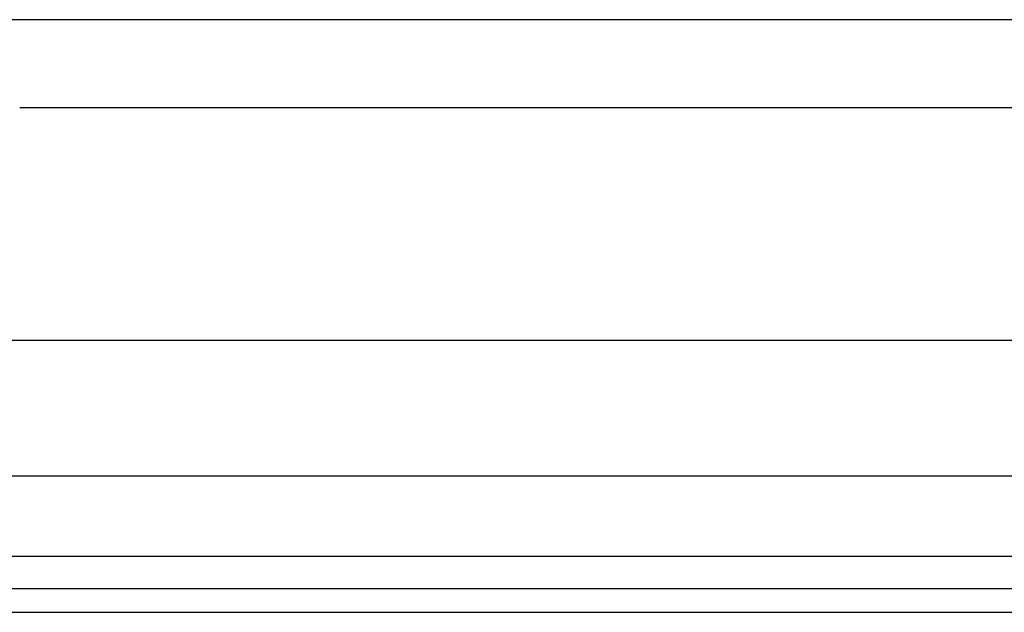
# Model space of a CAD drawing. Header units: inches. Extents: x 5 to 161, y 9 to 87.
# Tile 42 of 195: x 28.04 to 30.89, y 20.87 to 22.59. Entities that reach past the tile are written whole.
import ezdxf

# ---------------------------------------------------------------- set-up
doc = ezdxf.new("R2010")
doc.units = ezdxf.units.IN
doc.header["$MEASUREMENT"] = 0
doc.layers.add('Visible Edges(ANSI)', color=7, linetype='Continuous', lineweight=25)
doc.layers.add('Visible Tangent Edges(ANSI)', color=7, linetype='Continuous', lineweight=25)

msp = doc.modelspace()

# ---------------------------------------------------------------- linework, layer by layer
at = {"layer": 'Visible Edges(ANSI)'}
for p, q in [((31.7555, 22.5871), (27.9587, 22.5871)), ((31.6695, 22.3324), (28.0447, 22.3324)), ((5.5972, 21.6605), (33.7414, 21.6605)), ((33.7414, 21.2668), (5.5972, 21.2668)), ((34.4775, 20.9411), (4.8815, 20.9411)), ((4.8815, 20.8731), (34.4775, 20.8731))]:
    msp.add_line(p, q, dxfattribs=at)
at = {"layer": 'Visible Tangent Edges(ANSI)'}
msp.add_line((34.4775, 21.0341), (4.8815, 21.0341), dxfattribs=at)

doc.saveas('drawing.dxf')
